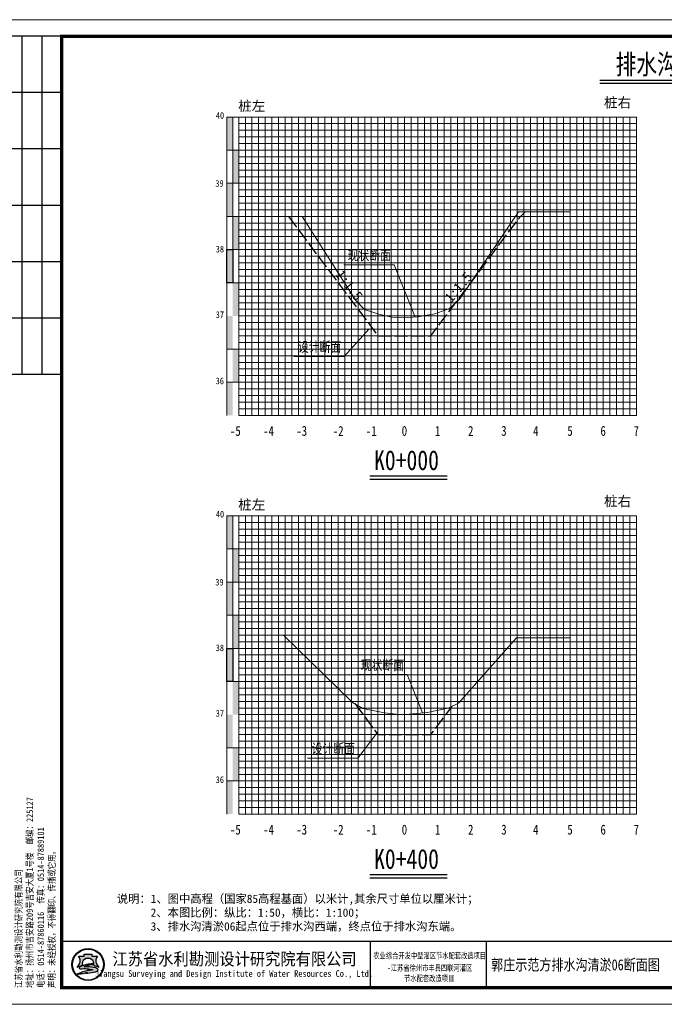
# Model space of a CAD drawing. Extents: x 464172 to 473094, y 3847158 to 3855433.
# Tile 82 of 98: x 470644 to 470838, y 3851751 to 3852048. Entities that reach past the tile are written whole.
import ezdxf
from ezdxf.enums import TextEntityAlignment as Align

# ---------------------------------------------------------------- set-up
doc = ezdxf.new("R2010")
doc.units = 0
doc.linetypes.add('4415', pattern=[5, 4, -1])
doc.layers.get('0').update_dxf_attribs({"linetype": 'CONTINUOUS'})
for name, color, linetype, lineweight in [('2', 61, 'CONTINUOUS', 30), ('3', 8, 'CONTINUOUS', 5), ('文字', 7, 'CONTINUOUS', 15)]:
    doc.layers.add(name, color=color, linetype=linetype, lineweight=lineweight)
for name, color, linetype in [('DIMTEX', 7, 'CONTINUOUS'), ('DMX', 1, 'CONTINUOUS'), ('断面', 7, 'CONTINUOUS')]:
    doc.layers.add(name, color=color, linetype=linetype)
doc.styles.add('-仿宋_GB2312', font='FangSong_GB2312.ttf')
doc.styles.add('STYLE2', font='txt', dxfattribs={"width": 0.8})
doc.styles.add('仿宋', font='FangSong_GB2312.ttf', dxfattribs={"width": 0.8})
doc.styles.add('仿宋体', font='FangSong_GB2312.ttf', dxfattribs={"width": 0.8})
doc.styles.add('宋体', font='txt')
doc.styles.add('等线体', font='simhei.ttf')

# ---------------------------------------------------------------- blocks, each defined once
blk = doc.blocks.new('TK')
h = blk.add_hatch(color=152)
h.dxf.hatch_style = 1
h.paths.add_polyline_path([(37.76634519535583, 12, 1), (28.08865389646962, 12, 1)])
h.paths.add_polyline_path([(37.60348109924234, 12, 1), (28.2515179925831, 12, 1)], flags=16)
h = blk.add_hatch(color=152)
h.dxf.hatch_style = 1
edge = h.paths.add_edge_path()
edge.add_arc((34.80941884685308, 9.57513306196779), 1.461698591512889, 43.31770961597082, 70.37003522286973)
edge.add_arc((33.42980450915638, 5.707128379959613), 5.568375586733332, 70.37003522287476, 84.52854590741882)
edge.add_arc((32.84297213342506, -0.4193509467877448), 11.72289597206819, 84.5285459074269, 95.17746754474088)
edge.add_arc((32.98455917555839, 9.871856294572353), 1.831337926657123, 111.7965680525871, 130.9174013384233, ccw=False)
edge.add_arc((34.88031159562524, 5.13131362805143), 6.936886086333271, 98.84274785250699, 111.79656805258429, ccw=False)
edge.add_arc((35.94667124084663, -1.723120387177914), 13.873772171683, 95.21036804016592, 98.84274785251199, ccw=False)
edge.add_ellipse((32.92749954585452, 12.29239219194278), major_axis=(-1.773815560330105, 0), ratio=0.8776980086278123, start_angle=172.6538623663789, end_angle=176.9129867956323)
edge.add_arc((34.51986391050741, 1.961408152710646), 10.24870363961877, 88.99992913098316, 98.52267106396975)
edge.add_arc((34.12653419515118, 4.586133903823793), 7.594670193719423, 98.5226710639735, 116.8491039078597)
edge.add_arc((31.25213164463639, 10.26438648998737), 1.230336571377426, 116.8491039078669, 139.2900683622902)
edge.add_arc((30.4676556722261, 10.93937889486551), 0.1954369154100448, 139.2900683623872, 263.050638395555)
edge.add_arc((30.65080526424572, 12.44199033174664), 1.70916902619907, 263.0506383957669, 272.136251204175)
edge.add_arc((31.81845295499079, -18.86063964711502), 29.61523112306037, 88.46268833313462, 92.13625120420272, ccw=False)
edge.add_arc((32.47617160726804, 5.646726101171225), 5.099041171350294, 68.07113774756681, 88.46268833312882, ccw=False)
edge.add_arc((36.58583429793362, -10.91731876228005), 21.4080615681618, 95.91294384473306, 98.79521578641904)
edge.add_arc((35.21854840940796, -2.080308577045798), 12.46590188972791, 98.79521578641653, 117.8496747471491)
edge.add_arc((93.71745628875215, -228.4932874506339), 245.9934265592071, 104.7703900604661, 105.15790668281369, ccw=False)
edge.add_line((31.00239690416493, 9.371353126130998), (30.1988762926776, 9.045501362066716))
edge.add_arc((51.56004769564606, -88.12407086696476), 99.48982566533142, 100.90627282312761, 102.39834375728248, ccw=False)
edge.add_line((32.73627937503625, 9.568770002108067), (32.12568198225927, 9.380185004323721))
edge.add_arc((29.81630978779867, 37.97211086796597), 28.68503833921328, 274.6177604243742, 279.6944367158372)
edge.add_arc((33.87653895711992, 14.20489681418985), 4.573507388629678, 279.694436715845, 287.6119267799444)
edge.add_arc((34.76080719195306, 11.41934212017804), 1.650966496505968, 287.6119267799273, 311.5140981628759)
edge.add_arc((35.67269695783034, 10.38914913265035), 0.2751610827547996, 311.5140981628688, 403.3177096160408)
edge = h.paths.add_edge_path()
edge.add_arc((37.34861352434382, 13.13700107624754), 2.066422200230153, 138.9741968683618, 204.1180883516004, ccw=False)
edge.add_line((35.78967558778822, 14.49339822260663), (34.09257231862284, 14.49339822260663))
edge.add_line((34.09257231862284, 14.49339822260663), (34.09257231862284, 15.08006279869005))
edge.add_line((34.09257231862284, 15.08006279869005), (31.76242677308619, 15.08006279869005))
edge.add_line((31.76242677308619, 15.08006279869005), (31.76242677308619, 14.49339822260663))
edge.add_line((31.76242677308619, 14.49339822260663), (30.06532350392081, 14.49339822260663))
edge.add_arc((28.50638556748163, 13.13700107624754), 2.066422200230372, -24.118088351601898, 41.0258031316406, ccw=False)
edge.add_arc((26.96985351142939, 13.82490731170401), 3.749914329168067, 314.34412131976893, 335.8819116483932, ccw=False)
edge.add_arc((28.92445619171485, 14.17747440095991), 3.106664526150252, 282.3877277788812, 290.1465811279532)
edge.add_arc((25.86021252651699, 22.52986678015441), 12.00340818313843, 290.1465811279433, 296.6495194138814)
edge.add_ellipse((32.92749954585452, 12.29239219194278), major_axis=(-1.773815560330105, 0), ratio=0.8776980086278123, start_angle=176.9129867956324, end_angle=378.37473811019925, ccw=False)
edge.add_ellipse((32.92749954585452, 12.29239219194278), major_axis=(-1.773815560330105, 0), ratio=0.8776980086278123, start_angle=172.653862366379, end_angle=176.9129867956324, ccw=False)
edge.add_ellipse((32.92749954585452, 12.29239219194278), major_axis=(-1.773815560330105, 0), ratio=0.8776980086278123, start_angle=161.6252618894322, end_angle=172.653862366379, ccw=False)
edge.add_arc((39.99478656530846, 22.52986678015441), 12.00340818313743, 243.3504805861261, 249.853418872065)
edge.add_arc((36.93054290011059, 14.17747440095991), 3.106664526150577, 249.8534188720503, 257.61227222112)
edge.add_arc((38.88514558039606, 13.82490731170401), 3.74991432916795, 204.1180883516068, 225.6558786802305, ccw=False)
at = {"lineweight": 0}
for p, q in [((0, 297), (420, 297)), ((420, 0), (0, 0))]:
    blk.add_line(p, q, dxfattribs=at)
for p, q in [((25, 292), (7, 292)), ((13, 292), (13, 190)), ((19, 292), (19, 190)), ((25, 275), (7, 275)), ((25, 258), (7, 258)), ((25, 241), (7, 241)), ((25, 224), (7, 224)), ((25, 207), (7, 207)), ((25, 190), (7, 190)), ((118, 19), (118, 5)), ((153, 19), (153, 5))]:
    blk.add_line(p, q)
at = {"lineweight": 0, "const_width": 1}
blk.add_lwpolyline([(25, 292), (415, 292), (415, 5), (25, 5)], close=True, dxfattribs=at)
at = {"lineweight": 0, "const_width": 0.4}
blk.add_lwpolyline([(415, 19), (25, 19)], dxfattribs=at)
at = {"color": 152}
for points in [[(31.24412181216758, 11.80161767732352, -0.02838203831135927), (29.99446309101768, 11.26089254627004, -0.03386732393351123), (29.59091690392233, 11.14313846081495, 0.09425397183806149), (30.39241989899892, 12.29262248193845, 0.2921547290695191), (30.06532350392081, 14.49339822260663), (31.76242677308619, 14.49339822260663), (31.76242677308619, 15.08006279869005), (34.09257231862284, 15.08006279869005), (34.09257231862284, 14.49339822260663), (35.78967558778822, 14.49339822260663, 0.29215472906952), (35.46257919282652, 12.29262248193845, 0.09425397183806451), (36.2640821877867, 11.14313846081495, -0.03386732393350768), (35.86053600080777, 11.26089254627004, -0.02838203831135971), (34.61087727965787, 11.80161767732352)], [(34.69874112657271, 12.20855064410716, 0.04157472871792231), (33.0009984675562, 12.09693843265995, 0.08013502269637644), (30.6964595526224, 11.36209164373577, 0.09823132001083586), (30.31951032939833, 11.06684867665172, 0.599439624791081), (30.44400935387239, 10.74537776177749, 0.03966424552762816), (30.71451621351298, 10.73400916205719, -0.01603031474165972), (32.61296833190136, 10.7439319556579, -0.08921046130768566), (34.38043466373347, 10.37684270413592, 0.01257694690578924), (33.31247064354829, 10.23900867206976, 0.08333285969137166), (29.39506013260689, 8.941746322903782, -0.001690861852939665), (31.00239690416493, 9.371353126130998), (30.1988762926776, 9.045501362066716, -0.006510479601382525), (32.73627937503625, 9.568770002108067), (32.12568198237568, 9.380185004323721, 0.02215480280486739), (34.64668864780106, 9.696699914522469, 0.03456031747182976), (35.26033732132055, 9.845760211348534, 0.1046726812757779), (35.85507491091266, 10.18311053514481, 0.4234638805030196), (35.87289335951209, 10.57792154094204, 0.1185893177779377), (35.30046801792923, 10.95188049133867, 0.06185687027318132), (33.96074808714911, 11.25013348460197, 0.04649815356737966), (31.78508714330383, 11.25571519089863, -0.08362449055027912), (32.30456102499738, 11.57226833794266, -0.05658197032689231), (33.81395195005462, 11.9857476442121, -0.01585057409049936), (34.68675527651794, 12.09332510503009)]]:
    blk.add_lwpolyline(points, format="xyb", dxfattribs=at)
for radius in [4.838845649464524, 4.675981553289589]:
    blk.add_circle((32.92749954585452, 12), radius, dxfattribs=at)
blk.add_arc((34.88031159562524, 5.13131362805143), 6.936886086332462, 98.84274785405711, 111.7965680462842, dxfattribs=at)
for start_param, end_param in [(2.820892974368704, 6.603884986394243), (3.013378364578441, 3.087714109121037)]:
    blk.add_ellipse((32.92749954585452, 12.29239219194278), major_axis=(-1.773815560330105, 0), ratio=0.8776980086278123, start_param=start_param, end_param=end_param, dxfattribs=at)
at = {"style": '宋体'}
for s, height, width, p in [('江苏省水利勘测设计研究院有限公司', 3.75, 0.9, (77.12731924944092, 13.75084589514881)), ('农业综合开发中型灌区节水配套改造项目', 1.8, 0.75, (136, 14.74047347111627)), ('-江苏省徐州市丰县四联河灌区', 1.8, 0.75, (136, 11.02926161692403)), ('Jiangsu Surveying and Design Institute of Water Resources Co., Ltd.', 2, 0.8, (76.9551912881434, 9.01340379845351)), ('节水配套改造项目', 1.8, 0.75, (135.8399052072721, 7.880905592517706))]:
    blk.add_text(s, height=height, dxfattribs=dict(at, width=width)).set_placement(p, align=Align.MIDDLE)
at = {"insert": (23.29513194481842, 4.918324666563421), "char_height": 2, "attachment_point": 7, "rotation": 90, "style": '仿宋'}
blk.add_mtext('江苏省水利勘测设计研究院有限公司\\P地址：扬州市吉安路209号吉安大厦1号楼  邮编：225127\\P电话：0514-87860116  传真：0514-87889101\\P声明：未经授权，不得翻印、传播或它用。', dxfattribs=at)

msp = doc.modelspace()

# ---------------------------------------------------------------- hatches: boundary and pattern name
at = {"linetype": 'Continuous'}
for points in [[(470706.1916308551, 3852018.764847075), (470707.9916308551, 3852018.764847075), (470707.9916308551, 3852008.764847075), (470706.1916308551, 3852008.764847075)], [(470707.9916308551, 3852008.764847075), (470709.7916308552, 3852008.764847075), (470709.7916308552, 3851998.764847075), (470707.9916308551, 3851998.764847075)], [(470706.1916308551, 3851998.764847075), (470707.9916308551, 3851998.764847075), (470707.9916308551, 3851988.764847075), (470706.1916308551, 3851988.764847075)], [(470707.9916308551, 3851988.764847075), (470709.7916308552, 3851988.764847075), (470709.7916308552, 3851978.764847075), (470707.9916308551, 3851978.764847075)], [(470706.1916308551, 3851978.764847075), (470707.9916308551, 3851978.764847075), (470707.9916308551, 3851968.764847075), (470706.1916308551, 3851968.764847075)], [(470707.9916308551, 3851968.764847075), (470709.7916308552, 3851968.764847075), (470709.7916308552, 3851958.764847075), (470707.9916308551, 3851958.764847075)], [(470706.1916308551, 3851958.764847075), (470707.9916308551, 3851958.764847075), (470707.9916308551, 3851948.764847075), (470706.1916308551, 3851948.764847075)], [(470707.9979916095, 3851948.789572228), (470709.7979916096, 3851948.789572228), (470709.7979916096, 3851938.789572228), (470707.9979916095, 3851938.789572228)], [(470706.1916308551, 3851938.760782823), (470707.9916308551, 3851938.760782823), (470707.9916308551, 3851928.760782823), (470706.1916308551, 3851928.760782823)], [(470706.1916308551, 3851898.485520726), (470707.9916308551, 3851898.485520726), (470707.9916308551, 3851888.485520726), (470706.1916308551, 3851888.485520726)], [(470707.9916308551, 3851888.485520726), (470709.7916308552, 3851888.485520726), (470709.7916308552, 3851878.485520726), (470707.9916308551, 3851878.485520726)], [(470706.1916308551, 3851878.485520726), (470707.9916308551, 3851878.485520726), (470707.9916308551, 3851868.485520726), (470706.1916308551, 3851868.485520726)], [(470707.9916308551, 3851868.485520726), (470709.7916308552, 3851868.485520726), (470709.7916308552, 3851858.485520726), (470707.9916308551, 3851858.485520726)], [(470706.1916308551, 3851858.485520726), (470707.9916308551, 3851858.485520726), (470707.9916308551, 3851848.485520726), (470706.1916308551, 3851848.485520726)], [(470707.9916308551, 3851848.485520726), (470709.7916308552, 3851848.485520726), (470709.7916308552, 3851838.485520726), (470707.9916308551, 3851838.485520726)], [(470706.1916308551, 3851838.485520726), (470707.9916308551, 3851838.485520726), (470707.9916308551, 3851828.485520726), (470706.1916308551, 3851828.485520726)], [(470707.9979916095, 3851828.510245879), (470709.7979916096, 3851828.510245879), (470709.7979916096, 3851818.510245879), (470707.9979916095, 3851818.510245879)], [(470706.1916308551, 3851818.481456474), (470707.9916308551, 3851818.481456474), (470707.9916308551, 3851808.481456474), (470706.1916308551, 3851808.481456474)]]:
    msp.add_hatch(color=7, dxfattribs=at).paths.add_polyline_path(points)

# ---------------------------------------------------------------- linework, layer by layer
at = {"color": 1, "linetype": '4415', "lineweight": 30, "flags": 128}
for points in [[(470724.807343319, 3851988.743897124), (470751.7916308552, 3851952.764847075), (470767.7916308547, 3851952.764847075), (470794.7916308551, 3851988.764847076), (470796.1916308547, 3851990.164847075)], [(470744.7923313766, 3851841.817920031), (470751.7916308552, 3851832.485520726), (470767.7916308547, 3851832.485520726), (470774.1747592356, 3851840.996358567)]]:
    msp.add_lwpolyline(points, dxfattribs=at)
at = {"linetype": 'Continuous', "flags": 128}
for points in [[(470706.1916308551, 3851978.764847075), (470707.9916308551, 3851978.764847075), (470707.9916308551, 3851968.764847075), (470706.1916308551, 3851968.764847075)], [(470706.1916308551, 3851858.485520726), (470707.9916308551, 3851858.485520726), (470707.9916308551, 3851848.485520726), (470706.1916308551, 3851848.485520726)]]:
    msp.add_lwpolyline(points, close=True, dxfattribs=at)
at = {"linetype": 'Continuous', "lineweight": 20, "flags": 128}
for points in [[(470762.9858025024, 3851958.429457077), (470756.6398646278, 3851974.204487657), (470741.4884749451, 3851974.178175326)], [(470749.1845771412, 3851954.86717737), (470741.6144153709, 3851946.532719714), (470726.4630256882, 3851946.506407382)], [(470765.284756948, 3851839.0037709), (470760.6270872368, 3851850.582025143), (470745.4756975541, 3851850.555712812)], [(470751.7916308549, 3851833.324665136), (470745.7437736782, 3851825.360468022), (470730.5923839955, 3851825.33415569)]]:
    msp.add_lwpolyline(points, dxfattribs=at)
at = {"layer": '2', "color": 7, "lineweight": 15}
for points in [[(470709.7916308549, 3852018.698746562), (470829.7916308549, 3852018.698746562)], [(470719.7916308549, 3852018.764847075), (470719.7916308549, 3851928.764847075)], [(470729.7916308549, 3852018.764847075), (470729.7916308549, 3851928.764847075)], [(470739.7916308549, 3852018.764847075), (470739.7916308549, 3851928.764847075)], [(470749.7916308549, 3852018.764847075), (470749.7916308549, 3851928.764847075)], [(470769.7916308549, 3852018.764847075), (470769.7916308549, 3851928.764847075)], [(470779.7916308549, 3852018.764847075), (470779.7916308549, 3851928.764847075)], [(470789.7916308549, 3852018.764847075), (470789.7916308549, 3851928.764847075)], [(470799.7916308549, 3852018.764847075), (470799.7916308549, 3851928.764847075)], [(470809.7916308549, 3852018.764847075), (470809.7916308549, 3851928.764847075)], [(470819.7916308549, 3852018.764847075), (470819.7916308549, 3851928.764847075)], [(470829.7916308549, 3852018.764847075), (470829.7916308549, 3851928.764847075)], [(470709.7916308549, 3852008.764847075), (470829.7916308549, 3852008.764847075)], [(470709.7916308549, 3851998.764847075), (470829.7916308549, 3851998.764847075)], [(470709.7916308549, 3851988.764847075), (470829.7916308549, 3851988.764847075)], [(470709.7916308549, 3851978.764847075), (470829.7916308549, 3851978.764847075)], [(470709.7916308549, 3851958.764847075), (470829.7916308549, 3851958.764847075)], [(470709.7916308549, 3851928.764847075), (470829.7916308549, 3851928.764847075)], [(470709.7916308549, 3851898.419420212), (470829.7916308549, 3851898.419420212)], [(470719.7916308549, 3851898.485520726), (470719.7916308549, 3851808.485520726)], [(470729.7916308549, 3851898.485520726), (470729.7916308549, 3851808.485520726)], [(470739.7916308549, 3851898.485520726), (470739.7916308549, 3851808.485520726)], [(470749.7916308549, 3851898.485520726), (470749.7916308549, 3851808.485520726)], [(470769.7916308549, 3851898.485520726), (470769.7916308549, 3851808.485520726)], [(470779.7916308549, 3851898.485520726), (470779.7916308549, 3851808.485520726)], [(470789.7916308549, 3851898.485520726), (470789.7916308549, 3851808.485520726)], [(470799.7916308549, 3851898.485520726), (470799.7916308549, 3851808.485520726)], [(470809.7916308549, 3851898.485520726), (470809.7916308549, 3851808.485520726)], [(470819.7916308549, 3851898.485520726), (470819.7916308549, 3851808.485520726)], [(470829.7916308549, 3851898.485520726), (470829.7916308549, 3851808.485520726)], [(470709.7916308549, 3851888.485520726), (470829.7916308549, 3851888.485520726)], [(470709.7916308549, 3851878.485520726), (470829.7916308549, 3851878.485520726)], [(470709.7916308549, 3851868.485520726), (470829.7916308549, 3851868.485520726)], [(470709.7916308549, 3851858.485520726), (470829.7916308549, 3851858.485520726)], [(470709.7916308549, 3851838.485520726), (470829.7916308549, 3851838.485520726)], [(470709.7916308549, 3851808.485520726), (470829.7916308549, 3851808.485520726)]]:
    msp.add_lwpolyline(points, dxfattribs=at)
at = {"layer": '2', "color": 3, "lineweight": 15}
for points in [[(470759.7916308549, 3852018.764847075), (470759.7916308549, 3851928.764847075)], [(470759.7916308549, 3851898.485520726), (470759.7916308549, 3851808.485520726)]]:
    msp.add_lwpolyline(points, dxfattribs=at)
at = {"layer": '2', "color": 7, "lineweight": 15, "flags": 128}
for points in [[(470709.7916308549, 3851968.764847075), (470829.7916308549, 3851968.764847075)], [(470709.7916308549, 3851848.485520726), (470829.7916308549, 3851848.485520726)]]:
    msp.add_lwpolyline(points, dxfattribs=at)
at = {"layer": '2', "color": 0, "lineweight": 15}
for points in [[(470709.7916308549, 3851948.764847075), (470829.7916308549, 3851948.764847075)], [(470709.7916308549, 3851938.764847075), (470829.7916308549, 3851938.764847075)], [(470709.7916308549, 3851828.485520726), (470829.7916308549, 3851828.485520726)], [(470709.7916308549, 3851818.485520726), (470829.7916308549, 3851818.485520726)]]:
    msp.add_lwpolyline(points, dxfattribs=at)
at = {"layer": '3', "lineweight": 5}
for points in [[(470711.7916308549, 3852018.764847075), (470711.7916308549, 3851928.764847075)], [(470713.7916308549, 3852018.764847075), (470713.7916308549, 3851928.764847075)], [(470715.7916308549, 3852018.764847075), (470715.7916308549, 3851928.764847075)], [(470717.7916308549, 3852018.764847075), (470717.7916308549, 3851928.764847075)], [(470721.7916308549, 3852018.764847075), (470721.7916308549, 3851928.764847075)], [(470723.7916308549, 3852018.764847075), (470723.7916308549, 3851928.764847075)], [(470725.7916308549, 3852018.764847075), (470725.7916308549, 3851928.764847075)], [(470727.7916308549, 3852018.764847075), (470727.7916308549, 3851928.764847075)], [(470731.7916308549, 3852018.764847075), (470731.7916308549, 3851928.764847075)], [(470733.7916308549, 3852018.764847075), (470733.7916308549, 3851928.764847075)], [(470735.7916308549, 3852018.764847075), (470735.7916308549, 3851928.764847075)], [(470737.7916308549, 3852018.764847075), (470737.7916308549, 3851928.764847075)], [(470741.7916308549, 3852018.764847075), (470741.7916308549, 3851928.764847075)], [(470743.7916308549, 3852018.764847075), (470743.7916308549, 3851928.764847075)], [(470745.7916308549, 3852018.764847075), (470745.7916308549, 3851928.764847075)], [(470747.7916308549, 3852018.764847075), (470747.7916308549, 3851928.764847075)], [(470751.7916308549, 3852018.764847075), (470751.7916308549, 3851928.764847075)], [(470753.7916308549, 3852018.764847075), (470753.7916308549, 3851928.764847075)], [(470755.7916308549, 3852018.764847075), (470755.7916308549, 3851928.764847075)], [(470757.7916308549, 3852018.764847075), (470757.7916308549, 3851928.764847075)], [(470761.7916308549, 3852018.764847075), (470761.7916308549, 3851928.764847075)], [(470763.7916308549, 3852018.764847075), (470763.7916308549, 3851928.764847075)], [(470765.7916308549, 3852018.764847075), (470765.7916308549, 3851928.764847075)], [(470767.7916308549, 3852018.764847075), (470767.7916308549, 3851928.764847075)], [(470771.7916308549, 3852018.764847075), (470771.7916308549, 3851928.764847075)], [(470773.7916308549, 3852018.764847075), (470773.7916308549, 3851928.764847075)], [(470775.7916308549, 3852018.764847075), (470775.7916308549, 3851928.764847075)], [(470777.7916308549, 3852018.764847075), (470777.7916308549, 3851928.764847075)], [(470781.7916308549, 3852018.764847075), (470781.7916308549, 3851928.764847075)], [(470783.7916308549, 3852018.764847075), (470783.7916308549, 3851928.764847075)], [(470785.7916308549, 3852018.764847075), (470785.7916308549, 3851928.764847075)], [(470787.7916308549, 3852018.764847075), (470787.7916308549, 3851928.764847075)], [(470791.7916308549, 3852018.764847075), (470791.7916308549, 3851928.764847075)], [(470793.7916308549, 3852018.764847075), (470793.7916308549, 3851928.764847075)], [(470795.7916308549, 3852018.764847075), (470795.7916308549, 3851928.764847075)], [(470797.7916308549, 3852018.764847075), (470797.7916308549, 3851928.764847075)], [(470801.7916308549, 3852018.764847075), (470801.7916308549, 3851928.764847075)], [(470803.7916308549, 3852018.764847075), (470803.7916308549, 3851928.764847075)], [(470805.7916308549, 3852018.764847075), (470805.7916308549, 3851928.764847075)], [(470807.7916308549, 3852018.764847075), (470807.7916308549, 3851928.764847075)], [(470811.7916308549, 3852018.764847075), (470811.7916308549, 3851928.764847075)], [(470813.7916308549, 3852018.764847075), (470813.7916308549, 3851928.764847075)], [(470815.7916308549, 3852018.764847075), (470815.7916308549, 3851928.764847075)], [(470817.7916308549, 3852018.764847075), (470817.7916308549, 3851928.764847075)], [(470821.7916308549, 3852018.764847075), (470821.7916308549, 3851928.764847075)], [(470823.7916308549, 3852018.764847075), (470823.7916308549, 3851928.764847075)], [(470825.7916308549, 3852018.764847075), (470825.7916308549, 3851928.764847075)], [(470827.7916308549, 3852018.764847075), (470827.7916308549, 3851928.764847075)], [(470709.7916308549, 3852016.764847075), (470829.7916308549, 3852016.764847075)], [(470709.7916308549, 3852014.764847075), (470829.7916308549, 3852014.764847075)], [(470709.7916308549, 3852012.764847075), (470829.7916308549, 3852012.764847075)], [(470709.7916308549, 3852010.764847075), (470829.7916308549, 3852010.764847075)], [(470709.7916308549, 3852006.764847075), (470829.7916308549, 3852006.764847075)], [(470709.7916308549, 3852004.764847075), (470829.7916308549, 3852004.764847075)], [(470709.7916308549, 3852002.764847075), (470829.7916308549, 3852002.764847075)], [(470709.7916308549, 3852000.764847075), (470829.7916308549, 3852000.764847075)], [(470709.7916308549, 3851996.764847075), (470829.7916308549, 3851996.764847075)], [(470709.7916308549, 3851994.764847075), (470829.7916308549, 3851994.764847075)], [(470709.7916308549, 3851992.764847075), (470829.7916308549, 3851992.764847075)], [(470709.7916308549, 3851990.764847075), (470829.7916308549, 3851990.764847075)], [(470709.7916308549, 3851986.764847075), (470829.7916308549, 3851986.764847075)], [(470709.7916308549, 3851984.764847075), (470829.7916308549, 3851984.764847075)], [(470709.7916308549, 3851982.764847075), (470829.7916308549, 3851982.764847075)], [(470709.7916308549, 3851980.764847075), (470829.7916308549, 3851980.764847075)], [(470709.7916308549, 3851976.764847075), (470829.7916308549, 3851976.764847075)], [(470709.7916308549, 3851974.764847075), (470829.7916308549, 3851974.764847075)], [(470709.7916308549, 3851972.764847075), (470829.7916308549, 3851972.764847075)], [(470709.7916308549, 3851970.764847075), (470829.7916308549, 3851970.764847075)], [(470709.7916308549, 3851966.764847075), (470829.7916308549, 3851966.764847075)], [(470709.7916308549, 3851964.764847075), (470829.7916308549, 3851964.764847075)], [(470709.7916308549, 3851962.764847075), (470829.7916308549, 3851962.764847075)], [(470709.7916308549, 3851960.764847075), (470829.7916308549, 3851960.764847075)], [(470709.7916308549, 3851956.764847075), (470829.7916308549, 3851956.764847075)], [(470709.7916308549, 3851954.764847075), (470829.7916308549, 3851954.764847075)], [(470709.7916308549, 3851952.764847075), (470829.7916308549, 3851952.764847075)], [(470709.7916308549, 3851950.764847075), (470829.7916308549, 3851950.764847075)], [(470709.7916308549, 3851946.764847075), (470829.7916308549, 3851946.764847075)], [(470709.7916308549, 3851944.764847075), (470829.7916308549, 3851944.764847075)], [(470709.7916308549, 3851942.764847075), (470829.7916308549, 3851942.764847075)], [(470709.7916308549, 3851940.764847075), (470829.7916308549, 3851940.764847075)], [(470709.7916308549, 3851936.764847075), (470829.7916308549, 3851936.764847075)], [(470709.7916308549, 3851934.764847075), (470829.7916308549, 3851934.764847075)], [(470709.7916308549, 3851932.764847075), (470829.7916308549, 3851932.764847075)], [(470709.7916308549, 3851930.764847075), (470829.7916308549, 3851930.764847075)], [(470709.7916308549, 3851896.485520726), (470829.7916308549, 3851896.485520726)], [(470711.7916308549, 3851898.485520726), (470711.7916308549, 3851808.485520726)], [(470713.7916308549, 3851898.485520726), (470713.7916308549, 3851808.485520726)], [(470715.7916308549, 3851898.485520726), (470715.7916308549, 3851808.485520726)], [(470717.7916308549, 3851898.485520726), (470717.7916308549, 3851808.485520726)], [(470721.7916308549, 3851898.485520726), (470721.7916308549, 3851808.485520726)], [(470723.7916308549, 3851898.485520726), (470723.7916308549, 3851808.485520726)], [(470725.7916308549, 3851898.485520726), (470725.7916308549, 3851808.485520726)], [(470727.7916308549, 3851898.485520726), (470727.7916308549, 3851808.485520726)], [(470731.7916308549, 3851898.485520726), (470731.7916308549, 3851808.485520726)], [(470733.7916308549, 3851898.485520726), (470733.7916308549, 3851808.485520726)], [(470735.7916308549, 3851898.485520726), (470735.7916308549, 3851808.485520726)], [(470737.7916308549, 3851898.485520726), (470737.7916308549, 3851808.485520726)], [(470741.7916308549, 3851898.485520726), (470741.7916308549, 3851808.485520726)], [(470743.7916308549, 3851898.485520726), (470743.7916308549, 3851808.485520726)], [(470745.7916308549, 3851898.485520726), (470745.7916308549, 3851808.485520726)], [(470747.7916308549, 3851898.485520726), (470747.7916308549, 3851808.485520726)], [(470751.7916308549, 3851898.485520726), (470751.7916308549, 3851808.485520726)], [(470753.7916308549, 3851898.485520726), (470753.7916308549, 3851808.485520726)], [(470755.7916308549, 3851898.485520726), (470755.7916308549, 3851808.485520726)], [(470757.7916308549, 3851898.485520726), (470757.7916308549, 3851808.485520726)], [(470761.7916308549, 3851898.485520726), (470761.7916308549, 3851808.485520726)], [(470763.7916308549, 3851898.485520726), (470763.7916308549, 3851808.485520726)], [(470765.7916308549, 3851898.485520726), (470765.7916308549, 3851808.485520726)], [(470767.7916308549, 3851898.485520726), (470767.7916308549, 3851808.485520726)], [(470771.7916308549, 3851898.485520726), (470771.7916308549, 3851808.485520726)], [(470773.7916308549, 3851898.485520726), (470773.7916308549, 3851808.485520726)], [(470775.7916308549, 3851898.485520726), (470775.7916308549, 3851808.485520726)], [(470777.7916308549, 3851898.485520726), (470777.7916308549, 3851808.485520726)], [(470781.7916308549, 3851898.485520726), (470781.7916308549, 3851808.485520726)], [(470783.7916308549, 3851898.485520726), (470783.7916308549, 3851808.485520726)], [(470785.7916308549, 3851898.485520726), (470785.7916308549, 3851808.485520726)], [(470787.7916308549, 3851898.485520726), (470787.7916308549, 3851808.485520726)], [(470791.7916308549, 3851898.485520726), (470791.7916308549, 3851808.485520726)], [(470793.7916308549, 3851898.485520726), (470793.7916308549, 3851808.485520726)], [(470795.7916308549, 3851898.485520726), (470795.7916308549, 3851808.485520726)], [(470797.7916308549, 3851898.485520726), (470797.7916308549, 3851808.485520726)], [(470801.7916308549, 3851898.485520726), (470801.7916308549, 3851808.485520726)], [(470803.7916308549, 3851898.485520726), (470803.7916308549, 3851808.485520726)], [(470805.7916308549, 3851898.485520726), (470805.7916308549, 3851808.485520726)], [(470807.7916308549, 3851898.485520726), (470807.7916308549, 3851808.485520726)], [(470811.7916308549, 3851898.485520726), (470811.7916308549, 3851808.485520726)], [(470813.7916308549, 3851898.485520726), (470813.7916308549, 3851808.485520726)], [(470815.7916308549, 3851898.485520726), (470815.7916308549, 3851808.485520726)], [(470817.7916308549, 3851898.485520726), (470817.7916308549, 3851808.485520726)], [(470821.7916308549, 3851898.485520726), (470821.7916308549, 3851808.485520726)], [(470823.7916308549, 3851898.485520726), (470823.7916308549, 3851808.485520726)], [(470825.7916308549, 3851898.485520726), (470825.7916308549, 3851808.485520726)], [(470827.7916308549, 3851898.485520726), (470827.7916308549, 3851808.485520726)], [(470709.7916308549, 3851894.485520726), (470829.7916308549, 3851894.485520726)], [(470709.7916308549, 3851892.485520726), (470829.7916308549, 3851892.485520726)], [(470709.7916308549, 3851890.485520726), (470829.7916308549, 3851890.485520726)], [(470709.7916308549, 3851886.485520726), (470829.7916308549, 3851886.485520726)], [(470709.7916308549, 3851884.485520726), (470829.7916308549, 3851884.485520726)], [(470709.7916308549, 3851882.485520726), (470829.7916308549, 3851882.485520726)], [(470709.7916308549, 3851880.485520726), (470829.7916308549, 3851880.485520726)], [(470709.7916308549, 3851876.485520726), (470829.7916308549, 3851876.485520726)], [(470709.7916308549, 3851874.485520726), (470829.7916308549, 3851874.485520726)], [(470709.7916308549, 3851872.485520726), (470829.7916308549, 3851872.485520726)], [(470709.7916308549, 3851870.485520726), (470829.7916308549, 3851870.485520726)], [(470709.7916308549, 3851866.485520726), (470829.7916308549, 3851866.485520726)], [(470709.7916308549, 3851864.485520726), (470829.7916308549, 3851864.485520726)], [(470709.7916308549, 3851862.485520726), (470829.7916308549, 3851862.485520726)], [(470709.7916308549, 3851860.485520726), (470829.7916308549, 3851860.485520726)], [(470709.7916308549, 3851856.485520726), (470829.7916308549, 3851856.485520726)], [(470709.7916308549, 3851854.485520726), (470829.7916308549, 3851854.485520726)], [(470709.7916308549, 3851852.485520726), (470829.7916308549, 3851852.485520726)], [(470709.7916308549, 3851850.485520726), (470829.7916308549, 3851850.485520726)], [(470709.7916308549, 3851846.485520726), (470829.7916308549, 3851846.485520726)], [(470709.7916308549, 3851844.485520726), (470829.7916308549, 3851844.485520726)], [(470709.7916308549, 3851842.485520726), (470829.7916308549, 3851842.485520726)], [(470709.7916308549, 3851840.485520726), (470829.7916308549, 3851840.485520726)], [(470709.7916308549, 3851836.485520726), (470829.7916308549, 3851836.485520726)], [(470709.7916308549, 3851834.485520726), (470829.7916308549, 3851834.485520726)], [(470709.7916308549, 3851832.485520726), (470829.7916308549, 3851832.485520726)], [(470709.7916308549, 3851830.485520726), (470829.7916308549, 3851830.485520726)], [(470709.7916308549, 3851826.485520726), (470829.7916308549, 3851826.485520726)], [(470709.7916308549, 3851824.485520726), (470829.7916308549, 3851824.485520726)], [(470709.7916308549, 3851822.485520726), (470829.7916308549, 3851822.485520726)], [(470709.7916308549, 3851820.485520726), (470829.7916308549, 3851820.485520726)], [(470709.7916308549, 3851816.485520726), (470829.7916308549, 3851816.485520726)], [(470709.7916308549, 3851814.485520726), (470829.7916308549, 3851814.485520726)], [(470709.7916308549, 3851812.485520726), (470829.7916308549, 3851812.485520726)], [(470709.7916308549, 3851810.485520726), (470829.7916308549, 3851810.485520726)]]:
    msp.add_lwpolyline(points, dxfattribs=at)
at = {"layer": '3', "color": 0, "lineweight": 5}
for points in [[(470706.1916308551, 3851948.764847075), (470829.7916308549, 3851948.764847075)], [(470706.1916308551, 3851938.764847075), (470829.7916308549, 3851938.764847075)], [(470706.1916308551, 3851828.485520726), (470829.7916308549, 3851828.485520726)], [(470706.1916308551, 3851818.485520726), (470829.7916308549, 3851818.485520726)]]:
    msp.add_lwpolyline(points, dxfattribs=at)
at = {"layer": 'DIMTEX', "linetype": 'Continuous'}
for p, q in [((470818.7330833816, 3852028.962768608), (470890.024758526, 3852028.962768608)), ((470749.3480262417, 3851909.556395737), (470772.6931115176, 3851909.556395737)), ((470749.3480262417, 3851789.277069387), (470772.6931115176, 3851789.277069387))]:
    msp.add_line(p, q, dxfattribs=at)
at = {"layer": 'DIMTEX', "color": 1, "linetype": 'Continuous'}
for p, q in [((470818.7535761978, 3852029.925210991), (470890.024758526, 3852029.925210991)), ((470749.3685180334, 3851910.51879), (470772.6931115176, 3851910.51879)), ((470749.3685180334, 3851790.23946365), (470772.6931115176, 3851790.23946365))]:
    msp.add_line(p, q, dxfattribs=at)
at = {"layer": 'DMX', "color": 7, "linetype": 'Continuous', "lineweight": 15, "flags": 128}
for points in [[(470713.7916308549, 3851988.688611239), (470728.9816210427, 3851988.764847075), (470745.0988254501, 3851963.426274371), (470747.7066234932, 3851960.729445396), (470752.0729942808, 3851959.305713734), (470755.8556792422, 3851958.3962543), (470759.4316210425, 3851958.164847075), (470763.7792769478, 3851958.488531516), (470769.0073984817, 3851959.383584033), (470773.3737692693, 3851961.006459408), (470776.4800800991, 3851963.927963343), (470794.2116210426, 3851990.164847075), (470809.7916308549, 3851990.164847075)], [(470712.5358125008, 3851862.485520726), (470723.3056015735, 3851862.485520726), (470744.1664929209, 3851842.191017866), (470747.2652884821, 3851840.343649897), (470753.8110870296, 3851839.045750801), (470759.1456015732, 3851838.424570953), (470766.6672057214, 3851839.13419833), (470773.0251225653, 3851840.416961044), (470776.1489690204, 3851841.991327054), (470793.6014199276, 3851861.685520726), (470809.7916308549, 3851861.629108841)]]:
    msp.add_lwpolyline(points, dxfattribs=at)
at = {"layer": '断面', "color": 3, "lineweight": 15}
for points in [[(470709.7916308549, 3852018.764847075), (470706.1916308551, 3852018.764847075)], [(470706.1916308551, 3852018.764847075), (470706.1916308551, 3851928.764847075)], [(470707.9916308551, 3852018.764847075), (470707.9916308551, 3851968.764847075)], [(470709.7916308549, 3852018.764847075), (470709.7916308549, 3851928.764847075)], [(470709.7916308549, 3852008.764847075), (470706.1916308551, 3852008.764847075)], [(470709.7916308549, 3851998.764847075), (470706.1916308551, 3851998.764847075)], [(470709.7916308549, 3851988.764847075), (470706.1916308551, 3851988.764847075)], [(470709.7916308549, 3851978.764847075), (470706.1916308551, 3851978.764847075)], [(470706.1916308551, 3851968.764847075), (470709.7916308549, 3851968.764847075)], [(470709.7916308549, 3851898.485520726), (470706.1916308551, 3851898.485520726)], [(470706.1916308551, 3851898.485520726), (470706.1916308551, 3851808.485520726)], [(470707.9916308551, 3851898.485520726), (470707.9916308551, 3851848.485520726)], [(470709.7916308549, 3851898.485520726), (470709.7916308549, 3851808.485520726)], [(470709.7916308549, 3851888.485520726), (470706.1916308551, 3851888.485520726)], [(470709.7916308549, 3851878.485520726), (470706.1916308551, 3851878.485520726)], [(470709.7916308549, 3851868.485520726), (470706.1916308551, 3851868.485520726)], [(470709.7916308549, 3851858.485520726), (470706.1916308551, 3851858.485520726)], [(470706.1916308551, 3851848.485520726), (470709.7916308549, 3851848.485520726)]]:
    msp.add_lwpolyline(points, dxfattribs=at)
at = {"layer": '断面', "color": 7, "lineweight": 15}
for points in [[(470709.7916308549, 3851968.764847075), (470829.7916308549, 3851968.764847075)], [(470709.7916308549, 3851848.485520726), (470829.7916308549, 3851848.485520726)]]:
    msp.add_lwpolyline(points, dxfattribs=at)

# ---------------------------------------------------------------- block references
at = {"layer": '断面', "xscale": 1.000049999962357, "yscale": 1.000049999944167, "zscale": 1.000049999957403}
msp.add_blockref('TK', (470631.4057853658, 3851751.1126599), dxfattribs=at)

# ---------------------------------------------------------------- texts
at = {"style": '等线体'}
for s, p in [('桩右', (470819.9933356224, 3852021.644478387)), ('桩左', (470709.6184115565, 3852020.600296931)), ('桩左', (470709.6184115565, 3851900.320970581)), ('桩右', (470819.9933356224, 3851901.365152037))]:
    msp.add_text(s, height=3, dxfattribs=at).set_placement(p)
at = {"linetype": 'Continuous', "char_height": 3, "width": 37.93252298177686, "attachment_point": 1, "style": '仿宋体'}
for s, insert in [('现状断面', (470742.6273293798, 3851978.553126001)), ('设计断面', (470727.6377370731, 3851950.934831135)), ('现状断面', (470746.6145519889, 3851854.930663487)), ('设计断面', (470731.7670953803, 3851829.762579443))]:
    msp.add_mtext(s, dxfattribs=dict(at, insert=insert))
at = {"insert": (470673.0189196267, 3851784.200175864), "char_height": 2.5, "attachment_point": 1, "style": '仿宋体'}
msp.add_mtext('{\\W1;说明：1、图中高程（国家85高程基面）以米计,其余尺寸单位以厘米计；\\P      2、本图比例：纵比：1:50，横比：1:100；\\P      3、排水沟清淤06起点位于排水沟西端，终点位于排水沟东端。 }', dxfattribs=at)
at = {"layer": 'DIMTEX', "linetype": 'Continuous', "style": 'STYLE2', "width": 0.8}
for s, height, p in [('排水沟清淤06断面图', 6.000299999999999, (470823.5085597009, 3852031.650931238)), ('K0+000', 6, (470750.614725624, 3851912.244423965)), ('K0+400', 6, (470750.614725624, 3851791.965097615))]:
    msp.add_text(s, height=height, dxfattribs=at).set_placement(p)
at = {"layer": '文字', "color": 7, "style": '-仿宋_GB2312', "width": 0.8}
msp.add_text('郭庄示范方排水沟清淤06断面图', height=3.332746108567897, dxfattribs=at).set_placement((470785.9408911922, 3851761.360048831))
at = {"layer": '断面', "color": 7, "style": '等线体', "width": 0.8}
for s, p in [('40', (470702.890033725, 3852017.641328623)), ('39', (470702.7384426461, 3851997.131316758)), ('38', (470702.8549938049, 3851977.316914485)), ('37', (470702.8549938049, 3851957.560510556)), ('36', (470702.8549938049, 3851937.560510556)), ('40', (470702.890033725, 3851897.362002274)), ('39', (470702.7384426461, 3851876.851990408)), ('38', (470702.8549938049, 3851857.037588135)), ('37', (470702.8549938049, 3851837.281184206)), ('36', (470702.8549938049, 3851817.281184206))]:
    msp.add_text(s, height=2, dxfattribs=at).set_placement(p, align=Align.BOTTOM_LEFT)
at = {"layer": '断面', "color": 7, "style": '仿宋体'}
for rotation, p in [(307.8423377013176, (470743.1392712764, 3851968.012643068)), (50.19763166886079, (470776.0874624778, 3851967.439297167))]:
    msp.add_text('1:1.5', height=3, rotation=rotation, dxfattribs=at).set_placement(p, align=Align.MIDDLE)
at = {"layer": '断面', "color": 7, "style": '等线体', "width": 0.8}
for s, p in [('-5', (470708.7815272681, 3851924.072041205)), ('-4', (470718.7815272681, 3851924.072041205)), ('-3', (470728.7815272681, 3851924.072041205)), ('-2', (470739.7916308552, 3851924.072041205)), ('-1', (470749.7916308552, 3851924.072041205)), ('0', (470759.7916308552, 3851924.072041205)), ('1', (470769.7916308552, 3851924.072041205)), ('2', (470779.7916308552, 3851924.072041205)), ('3', (470789.7916308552, 3851924.072041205)), ('4', (470799.4166266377, 3851924.072041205)), ('5', (470809.7376178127, 3851924.072041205)), ('6', (470819.7376178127, 3851924.072041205)), ('7', (470829.7376178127, 3851924.072041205)), ('-5', (470708.7815272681, 3851803.792714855)), ('-4', (470718.7815272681, 3851803.792714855)), ('-3', (470728.7815272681, 3851803.792714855)), ('-2', (470739.7916308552, 3851803.792714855)), ('-1', (470749.7916308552, 3851803.792714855)), ('0', (470759.7916308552, 3851803.792714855)), ('1', (470769.7916308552, 3851803.792714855)), ('2', (470779.7916308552, 3851803.792714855)), ('3', (470789.7916308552, 3851803.792714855)), ('4', (470799.4166266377, 3851803.792714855)), ('5', (470809.7376178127, 3851803.792714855)), ('6', (470819.7376178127, 3851803.792714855)), ('7', (470829.7376178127, 3851803.792714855))]:
    msp.add_text(s, height=3, dxfattribs=at).set_placement(p, align=Align.MIDDLE)

doc.saveas('drawing.dxf')
